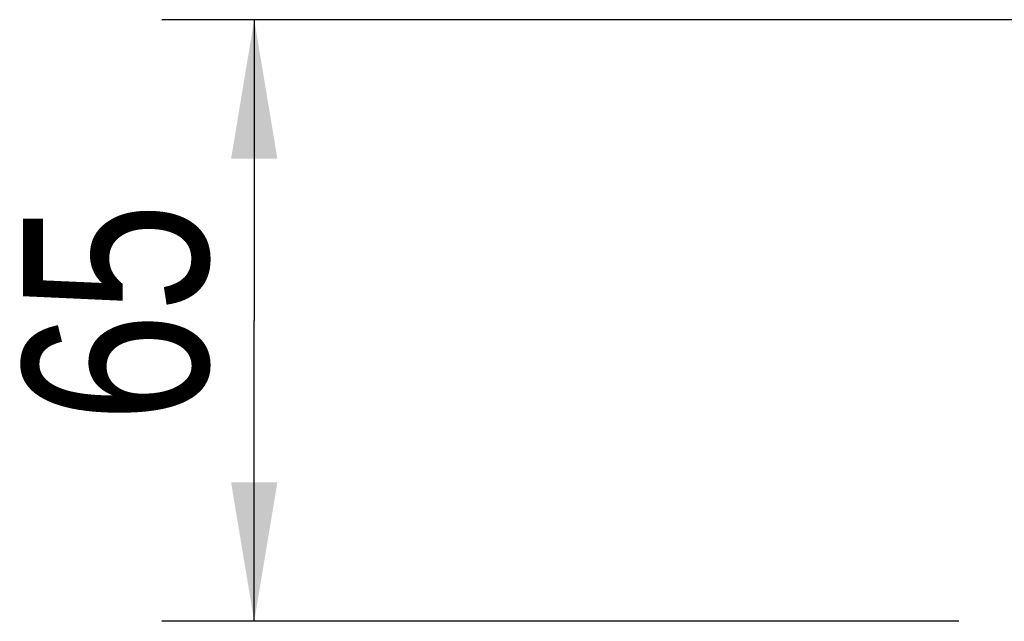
# Model space of a CAD drawing. Header units: millimetres. Extents: x 10 to 584, y 4 to 410.
# Tile 9 of 50: x 174 to 195, y 138 to 151. Entities that reach past the tile are written whole.
import ezdxf

# ---------------------------------------------------------------- set-up
doc = ezdxf.new("R2010")
doc.units = ezdxf.units.MM
doc.header["$LTSCALE"] = 32.67
doc.layers.get('0').update_dxf_attribs({"linetype": 'CONTINUOUS'})
doc.styles.get("Standard").update_dxf_attribs({"font": 'txt', "width": 0.8})
doc.dimstyles.new('DIMSTYLE_1', dxfattribs={"dimtxt": 4, "dimasz": 3, "dimexe": 2, "dimexo": 1.5, "dimgap": 1, "dimtad": 1, "dimdec": 0, "dimlfac": 5, "dimzin": 0, "dimdsep": 46, "dimtxsty": 'Standard', "dimblk": '_FILLED', "dimblk1": '_FILLED', "dimblk2": '_FILLED', "dimcen": 0.09, "dimadec": 0, "dimazin": 0, "dimtp": 0.01, "dimtm": 0.01, "dimtfac": 1, "dimtdec": 0, "dimtofl": 0, "dimtmove": 0, "dimatfit": 3, "dimldrblk": '_FILLED', "dimfxl": 1, "dimtolj": 1, "dimtzin": 0, "dimarcsym": 0})

# ---------------------------------------------------------------- blocks, each defined once
blk = doc.blocks.new('_FILLED')
at = {"color": 0, "linetype": 'ByBlock'}
blk.add_solid([(0, 0), (-1, 0.1667), (-1, -0.1667)], dxfattribs=at)
blk = doc.blocks.new('*D1')
at = {"color": 2, "linetype": 'Continuous', "transparency": 16777216}
for p, q in [((199.303, 151.052), (176.968, 151.052)), ((178.968, 151.052), (178.968, 144.552)), ((178.968, 138.052), (178.968, 144.552)), ((194.203, 138.052), (176.968, 138.052))]:
    blk.add_line(p, q, dxfattribs=at)
at = {"color": 2, "linetype": 'Continuous', "transparency": 16777216, "xscale": 3, "yscale": 3, "zscale": 3}
for p, rotation in [((178.968, 151.052), 90), ((178.968, 138.052), 270)]:
    blk.add_blockref('_FILLED', p, dxfattribs=dict(at, rotation=rotation))
at = {"color": 2, "linetype": 'Continuous', "transparency": 16777216, "insert": (173.968, 144.722), "char_height": 4, "width": 6.4, "attachment_point": 2, "rotation": 90, "line_spacing_factor": 0.9}
blk.add_mtext('65', dxfattribs=at)

msp = doc.modelspace()

# ---------------------------------------------------------------- dimensions: what is measured, and where the dimension line sits
at = {"color": 2, "linetype": 'Continuous'}
dim = msp.add_linear_dim(base=(178.9675, 151.0522), p1=(195.7034, 138.0522), p2=(200.8034, 151.0522), angle=90, dimstyle='DIMSTYLE_1', dxfattribs=at)
dim.commit()
dim.dimension.update_dxf_attribs({"geometry": '*D1', "text_midpoint": (178.9675, 144.8221), "dimtype": 160})

doc.saveas('drawing.dxf')
